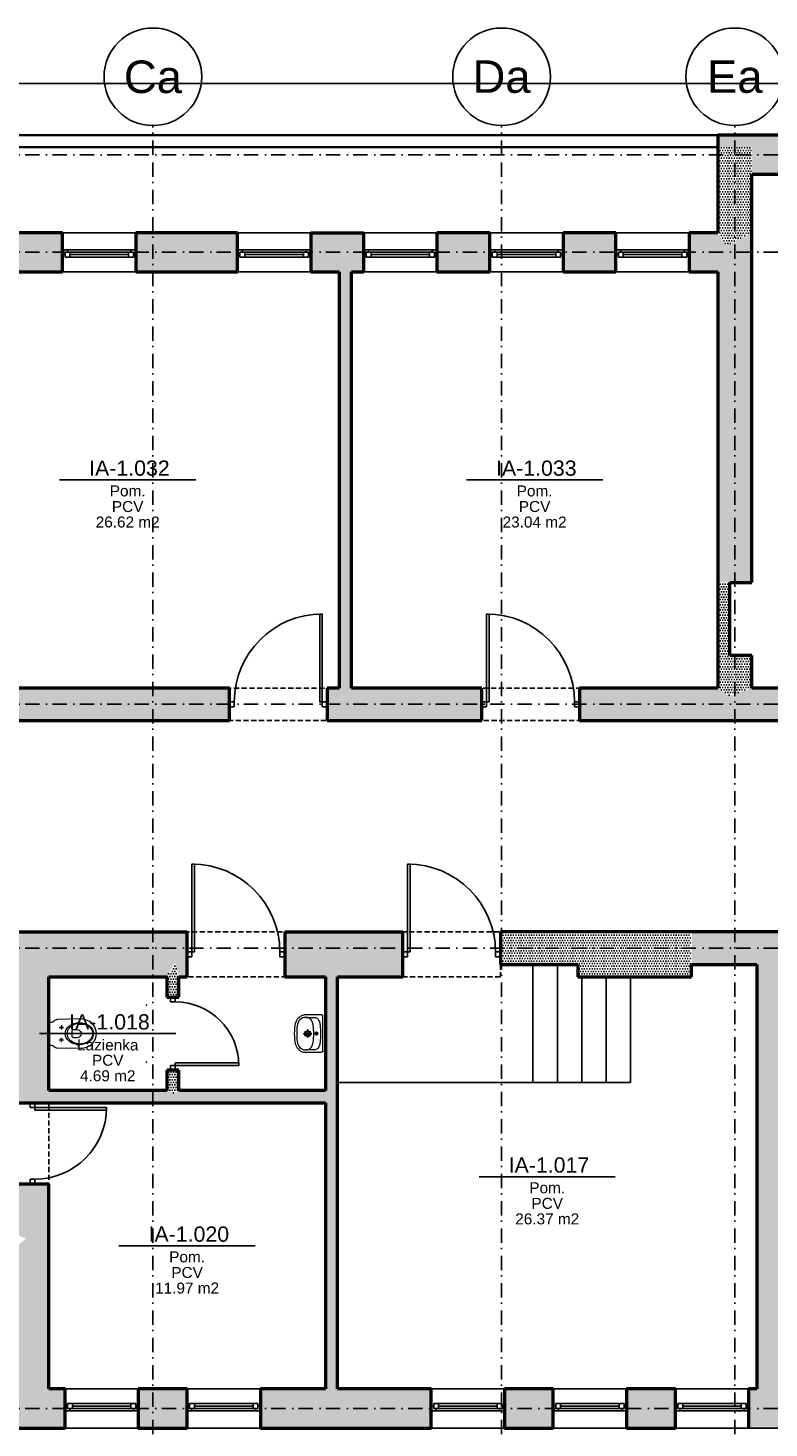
# Model space of a CAD drawing. Header units: millimetres. Extents: x 489 to 7736, y 461 to 5981.
# Tile 25 of 62: x 1476 to 2387, y 4220 to 5942. Entities that reach past the tile are written whole.
import ezdxf
from ezdxf.enums import TextEntityAlignment as Align

# ---------------------------------------------------------------- set-up
doc = ezdxf.new("R2010")
doc.units = ezdxf.units.MM
doc.linetypes.add('DOT___DASHED', pattern=[33.523888, 17.638888, -8.819444, 0.01, -7.055556])
doc.linetypes.add('HIDDEN', pattern=[9.525, 6.35, -3.175])
for name, color, linetype in [('WK-Drzwi IST', 8, 'Continuous'), ('WK-EtykPom', 161, 'Continuous'), ('WK-Okna', 143, 'Continuous'), ('WK-Opisy', 143, 'Continuous'), ('WK-Otwory', 9, 'Continuous'), ('WK-Schody', 254, 'Continuous'), ('WK-Siatka', 240, 'DOT___DASHED'), ('WK-Ściany', 7, 'Continuous')]:
    doc.layers.add(name, color=color, linetype=linetype)
doc.layers.add('WK-INSTALACJE WODKAN', color=170, linetype='Continuous', lineweight=5)
doc.layers.add('WK-Pomieszczenia', color=173, linetype='Continuous', plot=False)
doc.styles.add('Arial', font='micross.ttf', dxfattribs={"width": 0.9})
pattern_1 = [(2e-11, (699.431, 930.084), (1.5875, 3.175), [0, -3.175])]
pattern_2 = [(360, (699.431, 930.084), (1.5875, 3.175), [0, -3.175])]
pattern_3 = [(0, (699.431, 930.084), (1.5875, 3.175), [0, -3.175])]

# ---------------------------------------------------------------- blocks, each defined once
blk = doc.blocks.new('J50a')
for p, q in [((20.9, 0), (-20.9, 0)), ((-23, -2.1), (-23, -21)), ((-20, -21), (-20, -10.2)), ((2.5, -7.7), (-2.5, -7.7)), ((0, -10.1), (0, -5.2)), ((0, -24), (0, -13.5)), ((20, -10.2), (20, -21)), ((23, -21), (23, -2.1)), ((-5.3, -18.7), (5.3, -18.7))]:
    blk.add_line(p, q)
at = {"flags": 128}
for points in [[(-20.9, 0, 0.056329), (-22.2, -0.1, 0.274623), (-22.8, -0.7, 0.078029), (-23, -2.1, 0.987626)], [(20.9, 0, -0.056329), (22.2, -0.1, -0.274623), (22.8, -0.7, -0.078029), (23, -2.1, -0.987626)], [(-20, -10.2, -0.104891), (-19.5, -7.9, -0.153237), (-17.1, -5.3, -0.096443), (-12.1, -3.6, -0.04719), (-3.1, -3), (-2.7, -3, 0.009116), (2.7, -3), (3.1, -3, -0.053543), (12.9, -3.7, -0.091574), (17.4, -5.5, -0.166964), (19.7, -8.4, -0.062926), (20, -10.2, -1.040135)], [(-23, -21, 0.111521), (-21.8, -26.3, 0.123014), (-17.6, -31.3, 0.141312), (-7.1, -34.8, 0.026087), (7.1, -34.8, 0.141312), (17.6, -31.3, 0.123014), (21.8, -26.3, 0.111521), (23, -21)]]:
    blk.add_lwpolyline(points, format="xyb", dxfattribs=at)
blk.add_lwpolyline([(13.8, -30.3, 0.212121), (19.3, -24.8, 0.157769), (19.7, -18.5, 0.270169), (14.8, -13, 0.074819), (6, -11.4), (6, -11.4), (2.2, -11.2), (-2.2, -11.2), (-6, -11.4), (-6, -11.4, 0.074819), (-14.8, -13, 0.270169), (-19.7, -18.5, 0.157769), (-19.3, -24.8, 0.212121), (-13.8, -30.3, 0.110292), (-5, -32), (0, -32), (5, -32, 0.110292)], format="xyb", close=True, dxfattribs=at)
for centre, radius in [((0, -18.7), 3.78), ((0, -18.7), 2.33), ((0, -7.7), 1.73)]:
    blk.add_circle(centre, radius)
blk = doc.blocks.new('J20A')
at = {"color": 8}
for p, q in [((-10.5, -15.5), (-5, -15.5)), ((-7.7, -12.8), (-7.7, -18.1)), ((10.5, -15.5), (5, -15.5)), ((7.7, -12.8), (7.7, -18.1))]:
    blk.add_line(p, q, dxfattribs=at)
for points in [[(0, 0), (-13.2, 0, 0.361499), (-14, -0.7), (-14, -2, -0.113832), (-14.7, -4.9), (-16.1, -6.9, 0.160391), (-17.5, -10.3, -9.743295)], [(0, 0), (13.2, 0, -0.361499), (14, -0.7), (14, -2, 0.113832), (14.7, -4.9), (16.1, -6.9, -0.160391), (17.5, -10.3, 9.743295)], [(-17.5, -10.3), (-18, -38.9, 0.215306), (-11.3, -54.4, 0.363764), (11.3, -54.4, 0.215307), (18, -38.9), (17.5, -10.3)]]:
    blk.add_lwpolyline(points, format="xyb")
for points in [[(-9.3, -24.9, -0.495421), (9.3, -24.9, -0.34834), (9.3, -50.3, -0.494226), (-9.3, -50.3, -0.347612)], [(-12.8, -37.6, -0.225934), (-6.5, -24.9, -0.33442), (6.5, -24.9, -0.225682), (12.8, -37.6, -0.205421), (8.2, -50.3, -0.442489), (-8.2, -50.3, -0.205423)], [(-2.9, -28.8), (2.9, -28.8, -0.480655), (5, -31), (5, -34.7, -0.244457), (2.5, -39.1, -0.328114), (-2.5, -39.1, -0.243111), (-5, -34.8), (-5, -31, -0.480295), (-2.9, -28.8)]]:
    blk.add_lwpolyline(points, format="xyb", close=True)
for centre in [(-7.7, -15.5), (7.7, -15.5)]:
    blk.add_circle(centre, 1.15, dxfattribs=at)
for p in [(-35, 0), (35, 0), (-35, -120), (35, -120)]:
    blk.add_point(p)
blk = doc.blocks.new('WK_Pow_tag_01_50')
at = {"color": 0, "linetype": 'ByBlock'}
blk.add_line((-2.789, 0), (2.789, 0), dxfattribs=at)
at = {"color": 0, "linetype": 'ByBlock', "style": 'Arial'}
for tag, height, p in [('POWIERZCHNIE:NUMERAUTO', 0.625, (0.071, 0.482)), ('POWIERZCHNIE:NAZWA', 0.45, (0, -0.455)), ('POWIERZCHNIE_WYKOŃCZENIE:POSADZKA', 0.45, (0, -1.091)), ('POWIERZCHNIE_STYL:POWOBLICZ', 0.45, (0, -1.728))]:
    blk.add_attdef(tag, text='', height=height, dxfattribs=at).set_placement(p, align=Align.MIDDLE)
blk = doc.blocks.new('BubbleDef')
at = {"color": 0, "linetype": 'Continuous'}
blk.add_circle((0, 0), 1.5, dxfattribs=at)
at = {"color": 0, "linetype": 'Continuous', "style": 'Arial'}
blk.add_attdef('LABEL', text='', height=1, dxfattribs=at).set_placement((0, 0), align=Align.MIDDLE)

msp = doc.modelspace()

# ---------------------------------------------------------------- hatches: boundary and pattern name
at = {"layer": 'WK-Ściany', "linetype": 'Continuous', "lineweight": -3}
h = msp.add_hatch(dxfattribs=at)
h.set_pattern_fill('DOTS', color=253, scale=2, style=0)
h.set_pattern_definition([(2e-11, (699.431, 930.084), (1.5875, 3.175), [0, -3.175])])
h.paths.add_polyline_path([(2841.68, 5761.81), (2883.68, 5809.81), (2323.68, 5809.81), (2323.68, 5794.81), (2365.68, 5794.81), (2365.68, 5761.81)], flags=0)
h = msp.add_hatch(dxfattribs=at)
h.set_pattern_fill('DOTS', color=253, scale=2, style=0)
h.set_pattern_definition(pattern_2)
h.paths.add_polyline_path([(2323.68, 5689.81), (2333.68, 5673.81), (2365.68, 5689.81), (2365.68, 5761.81), (2365.68, 5794.81), (2323.68, 5794.81)], flags=0)
h = msp.add_hatch(dxfattribs=at)
h.set_pattern_fill('DOTS', color=253, scale=2, style=0)
h.set_pattern_definition(pattern_1)
h.paths.add_polyline_path([(1873.68, 5689.81), (1868.68, 5656.56), (1873.68, 5641.81), (1888.68, 5641.81), (1888.68, 5689.81)], flags=0)
h.paths.add_polyline_path([(1978.68, 5689.81), (1978.68, 5641.81), (2043.68, 5641.81), (2043.68, 5689.81)], flags=0)
h.paths.add_polyline_path([(2133.68, 5689.81), (2133.68, 5641.81), (2198.68, 5641.81), (2198.68, 5689.81)], flags=0)
h.paths.add_polyline_path([(2288.68, 5689.81), (2288.68, 5641.81), (2323.68, 5641.81), (2333.68, 5673.81), (2323.68, 5689.81)], flags=0)
h.paths.add_polyline_path([(1338.68, 5689.81), (1333.68, 5656.56), (1338.68, 5641.81), (1363.68, 5641.81), (1363.68, 5689.81)], flags=0)
h.paths.add_polyline_path([(1453.68, 5689.81), (1453.68, 5641.81), (1518.68, 5641.81), (1518.68, 5689.81)], flags=0)
h.paths.add_polyline_path([(1608.68, 5689.81), (1608.68, 5641.81), (1733.68, 5641.81), (1733.68, 5689.81)], flags=0)
h.paths.add_polyline_path([(1823.68, 5689.81), (1823.68, 5641.81), (1858.68, 5641.81), (1868.68, 5656.56), (1873.68, 5689.81)], flags=0)
h.paths.add_polyline_path([(1076.68, 5689.81), (1085.68, 5655.56), (1103.68, 5641.81), (1323.68, 5641.81), (1333.68, 5656.56), (1338.68, 5689.81)], flags=0)
h.paths.add_polyline_path([(673.68, 5689.81), (721.68, 5641.81), (736.68, 5641.81), (736.68, 5689.81)], flags=0)
h.paths.add_polyline_path([(736.68, 5641.81), (1076.68, 5641.81), (1085.68, 5655.56), (1076.68, 5689.81), (736.68, 5689.81)], flags=0)
h = msp.add_hatch(dxfattribs=at)
h.set_pattern_fill('DOTS', color=253, scale=2, style=0)
h.set_pattern_definition(pattern_2)
h.paths.add_polyline_path([(2323.68, 5259.81), (2338.68, 5259.81), (2365.68, 5259.81), (2365.68, 5689.81), (2333.68, 5673.81), (2323.68, 5641.81)], flags=0)
h = msp.add_hatch(dxfattribs=at)
h.set_pattern_fill('DOTS', color=253, scale=2, style=0)
h.set_pattern_definition([(360, (699.431, 930.084), (1.5875, 3.175), [0, -3.175])])
h.paths.add_polyline_path([(1873.68, 5641.81), (1868.68, 5656.56), (1858.68, 5641.81), (1858.68, 5129.81), (1868.68, 5117.73), (1873.68, 5129.81)], flags=0)
h = msp.add_hatch(dxfattribs=at)
h.set_pattern_fill('DOTS', color=253, scale=2, style=0)
h.set_pattern_definition(pattern_2)
h.paths.add_polyline_path([(2323.68, 5169.81), (2338.68, 5169.81), (2338.68, 5259.81), (2323.68, 5259.81)], flags=0)
h = msp.add_hatch(dxfattribs=at)
h.set_pattern_fill('DOTS', color=253, scale=2, style=0)
h.set_pattern_definition(pattern_2)
h.paths.add_polyline_path([(2323.68, 5129.81), (2337.68, 5119.98), (2365.68, 5129.81), (2365.68, 5169.81), (2338.68, 5169.81), (2323.68, 5169.81)], flags=0)
h = msp.add_hatch(dxfattribs=at)
h.set_pattern_fill('DOTS', color=253, scale=2, style=0)
h.set_pattern_definition(pattern_2)
h.paths.add_polyline_path([(3918.68, 5089.81), (3918.68, 5114.81), (3918.68, 5129.81), (3903.68, 5129.81), (3890.35, 5119.81), (3903.68, 5089.81)], flags=0)
h.paths.add_polyline_path([(3903.68, 5089.81), (3890.35, 5119.81), (3863.68, 5129.81), (3563.68, 5129.81), (3563.68, 5089.81)], flags=0)
h.paths.add_polyline_path([(3453.68, 5089.81), (3453.68, 5129.81), (3393.68, 5129.81), (3388.68, 5117.73), (3393.68, 5089.81)], flags=0)
h.paths.add_polyline_path([(3393.68, 5089.81), (3388.68, 5117.73), (3378.68, 5129.81), (3188.68, 5129.81), (3178.68, 5117.73), (3173.68, 5089.81)], flags=0)
h.paths.add_polyline_path([(3173.68, 5089.81), (3178.68, 5117.73), (3173.68, 5129.81), (2883.68, 5129.81), (2869.68, 5119.98), (2883.68, 5089.81)], flags=0)
h.paths.add_polyline_path([(2883.68, 5089.81), (2869.68, 5119.98), (2841.68, 5129.81), (2791.68, 5129.81), (2791.68, 5089.81)], flags=0)
h.paths.add_polyline_path([(2671.68, 5089.81), (2671.68, 5129.81), (2365.68, 5129.81), (2337.68, 5119.98), (2323.68, 5089.81)], flags=0)
h.paths.add_polyline_path([(2323.68, 5089.81), (2337.68, 5119.98), (2323.68, 5129.81), (2153.68, 5129.81), (2153.68, 5089.81)], flags=0)
h.paths.add_polyline_path([(2033.68, 5089.81), (2033.68, 5129.81), (1873.68, 5129.81), (1868.68, 5117.73), (1873.68, 5089.81)], flags=0)
h.paths.add_polyline_path([(1873.68, 5089.81), (1868.68, 5117.73), (1858.68, 5129.81), (1843.68, 5129.81), (1843.68, 5089.81)], flags=0)
h.paths.add_polyline_path([(1723.68, 5089.81), (1723.68, 5129.81), (1338.68, 5129.81), (1333.68, 5117.73), (1338.68, 5089.81)], flags=0)
h.paths.add_polyline_path([(1076.68, 5089.81), (1090.18, 5109.81), (1076.68, 5129.81), (1021.68, 5129.81), (1021.68, 5089.81)], flags=0)
h.paths.add_polyline_path([(811.68, 5089.81), (811.68, 5129.81), (721.68, 5129.81), (709.02, 5103.14), (721.68, 5089.81)], flags=0)
h.paths.add_polyline_path([(1338.68, 5089.81), (1333.68, 5117.73), (1323.68, 5129.81), (1281.68, 5129.81), (1286.68, 5101.89), (1296.68, 5089.81)], flags=0)
h.paths.add_polyline_path([(1281.68, 5089.81), (1286.68, 5101.89), (1281.68, 5129.81), (1103.68, 5129.81), (1090.18, 5109.81), (1103.68, 5089.81)], flags=0)
h = msp.add_hatch(dxfattribs=at)
h.set_pattern_fill('DOTS', color=253, scale=2, style=0)
h.set_pattern_definition(pattern_1)
h.paths.add_polyline_path([(1856.68, 4829.81), (1851.68, 4791.89), (1856.68, 4774.81), (1936.68, 4774.81), (1936.68, 4829.81)], flags=0)
h.paths.add_polyline_path([(721.68, 4829.81), (710.27, 4811.48), (721.68, 4774.81), (766.68, 4774.81), (766.68, 4829.81)], flags=0)
h.paths.add_polyline_path([(886.68, 4829.81), (886.68, 4774.81), (986.68, 4774.81), (996.68, 4791.89), (1001.68, 4829.81)], flags=0)
h.paths.add_polyline_path([(1001.68, 4829.81), (996.68, 4791.89), (1001.68, 4774.81), (1076.68, 4774.81), (1085.68, 4813.73), (1076.68, 4829.81)], flags=0)
h.paths.add_polyline_path([(1103.68, 4829.81), (1085.68, 4813.73), (1076.68, 4774.81), (1211.68, 4774.81), (1257.93, 4801.37), (1281.68, 4829.81)], flags=0)
h.paths.add_polyline_path([(1296.68, 4829.81), (1257.93, 4801.37), (1241.68, 4774.81), (1311.68, 4774.81), (1311.68, 4829.81)], flags=0)
h.paths.add_polyline_path([(1431.68, 4829.81), (1431.68, 4774.81), (1461.68, 4774.81), (1488.35, 4789.81), (1501.68, 4829.81)], flags=0)
h.paths.add_polyline_path([(1501.68, 4829.81), (1488.35, 4789.81), (1501.68, 4774.81), (1646.68, 4774.81), (1656.68, 4791.89), (1661.68, 4829.81)], flags=0)
h.paths.add_polyline_path([(1661.68, 4829.81), (1656.68, 4791.89), (1661.68, 4774.81), (1671.68, 4774.81), (1671.68, 4829.81)], flags=0)
h.paths.add_polyline_path([(1791.68, 4829.81), (1791.68, 4774.81), (1841.68, 4774.81), (1851.68, 4791.89), (1856.68, 4829.81)], flags=0)
h = msp.add_hatch(dxfattribs=at)
h.set_pattern_fill('DOTS', color=253, scale=2, style=0)
h.set_pattern_definition(pattern_3)
h.paths.add_polyline_path([(2056.68, 4829.81), (2056.68, 4789.81), (2151.68, 4789.81), (2151.68, 4829.81)], flags=0)
h = msp.add_hatch(dxfattribs=at)
h.set_pattern_fill('DOTS', color=253, scale=2, style=0)
h.set_pattern_definition(pattern_3)
h.paths.add_polyline_path([(2151.68, 4774.81), (2291.68, 4774.81), (2291.68, 4789.81), (2291.68, 4829.81), (2151.68, 4829.81), (2151.68, 4789.81)], flags=0)
h = msp.add_hatch(dxfattribs=at)
h.set_pattern_fill('DOTS', color=253, scale=2, style=0)
h.set_pattern_definition(pattern_1)
h.paths.add_polyline_path([(2291.68, 4829.81), (2291.68, 4789.81), (2371.68, 4789.81), (2391.68, 4800.64), (2401.68, 4789.81), (2671.68, 4789.81), (2671.68, 4829.81)], flags=0)
h.paths.add_polyline_path([(2791.68, 4829.81), (2791.68, 4789.81), (2966.68, 4789.81), (2984.6, 4792.31), (2996.68, 4804.81), (2996.68, 4829.81)], flags=0)
h = msp.add_hatch(dxfattribs=at)
h.set_pattern_fill('DOTS', color=253, scale=2, style=0)
h.set_pattern_definition([(2e-12, (699.431, 930.084), (1.5875, 3.175), [0, -3.175])])
h.paths.add_polyline_path([(1461.68, 4267.81), (1488.35, 4255.14), (1501.68, 4267.81), (1501.68, 4457.81), (1473.77, 4452.81), (1461.68, 4442.81)], flags=0)
h.paths.add_polyline_path([(1461.68, 4457.81), (1473.77, 4452.81), (1501.68, 4457.81), (1501.68, 4519.81), (1461.68, 4519.81)], flags=0)
h.paths.add_polyline_path([(1461.68, 4619.81), (1501.68, 4634.81), (1501.68, 4774.81), (1488.35, 4789.81), (1461.68, 4774.81)], flags=0)
h = msp.add_hatch(dxfattribs=at)
h.set_pattern_fill('DOTS', color=253, scale=2, style=0)
h.set_pattern_definition([(2e-12, (699.431, 930.084), (1.5875, 3.175), [0, -3.175])])
h.paths.add_polyline_path([(1646.68, 4634.81), (1656.68, 4631.06), (1661.68, 4634.81), (1661.68, 4659.81), (1646.68, 4659.81)], flags=0)
h.paths.add_polyline_path([(1646.68, 4749.81), (1661.68, 4749.81), (1661.68, 4774.81), (1656.68, 4791.89), (1646.68, 4774.81)], flags=0)
h = msp.add_hatch(dxfattribs=at)
h.set_pattern_fill('DOTS', color=253, scale=2, style=0)
h.set_pattern_definition([(2e-12, (699.431, 930.084), (1.5875, 3.175), [0, -3.175])])
h.paths.add_polyline_path([(1841.68, 4267.81), (1851.68, 4253.06), (1856.68, 4267.81), (1856.68, 4634.81), (1845.43, 4629.81), (1841.68, 4619.81)], flags=0)
h.paths.add_polyline_path([(1841.68, 4634.81), (1845.43, 4629.81), (1856.68, 4634.81), (1856.68, 4774.81), (1851.68, 4791.89), (1841.68, 4774.81)], flags=0)
h = msp.add_hatch(dxfattribs=at)
h.set_pattern_fill('DOTS', color=253, scale=2, style=0)
h.set_pattern_definition([(2e-12, (699.431, 930.084), (1.5875, 3.175), [0, -3.175])])
h.paths.add_polyline_path([(2371.68, 4267.81), (2391.68, 4254.31), (2401.68, 4267.81), (2401.68, 4789.81), (2391.68, 4800.64), (2371.68, 4789.81)], flags=0)
h = msp.add_hatch(dxfattribs=at)
h.set_pattern_fill('DOTS', color=253, scale=2, style=0)
h.set_pattern_definition(pattern_3)
h.paths.add_polyline_path([(1501.68, 4634.81), (1461.68, 4619.81), (1661.68, 4619.81), (1656.68, 4631.06), (1646.68, 4634.81)], flags=0)
h.paths.add_polyline_path([(1661.68, 4634.81), (1656.68, 4631.06), (1661.68, 4619.81), (1841.68, 4619.81), (1845.43, 4629.81), (1841.68, 4634.81)], flags=0)
h = msp.add_hatch(dxfattribs=at)
h.set_pattern_fill('DOTS', color=253, scale=2, angle=360, style=0)
h.set_pattern_definition([(360, (699.431, 930.084), (1.5875, 3.175), [0, -3.175])])
h.paths.add_polyline_path([(2996.68, 4267.81), (2986.68, 4254.31), (2966.68, 4267.81), (2946.68, 4267.81), (2946.68, 4219.81), (3021.68, 4219.81), (3021.68, 4267.81)], flags=0)
h.paths.add_polyline_path([(3111.68, 4267.81), (3111.68, 4219.81), (3171.68, 4219.81), (3171.68, 4267.81)], flags=0)
h.paths.add_polyline_path([(3261.68, 4267.81), (3261.68, 4219.81), (3471.68, 4219.81), (3471.68, 4267.81), (3336.68, 4267.81), (3296.68, 4256.81), (3276.68, 4267.81)], flags=0)
h.paths.add_polyline_path([(3561.68, 4267.81), (3561.68, 4219.81), (3621.68, 4219.81), (3621.68, 4267.81)], flags=0)
h.paths.add_polyline_path([(3711.68, 4267.81), (3711.68, 4219.81), (3921.68, 4219.81), (3921.68, 4267.81)], flags=0)
h.paths.add_polyline_path([(4011.68, 4267.81), (4011.68, 4219.81), (4071.68, 4219.81), (4071.68, 4267.81)], flags=0)
h.paths.add_polyline_path([(4161.68, 4267.81), (4161.68, 4219.81), (4371.68, 4219.81), (4371.68, 4267.81), (4293.68, 4267.81), (4283.68, 4253.06), (4278.68, 4267.81)], flags=0)
h.paths.add_polyline_path([(2401.68, 4267.81), (2391.68, 4254.31), (2371.68, 4267.81), (2361.68, 4267.81), (2361.68, 4219.81), (2556.68, 4219.81), (2556.68, 4267.81)], flags=0)
h.paths.add_polyline_path([(2646.68, 4267.81), (2646.68, 4219.81), (2706.68, 4219.81), (2706.68, 4267.81)], flags=0)
h.paths.add_polyline_path([(2796.68, 4267.81), (2796.68, 4219.81), (2856.68, 4219.81), (2856.68, 4267.81)], flags=0)
h.paths.add_polyline_path([(1856.68, 4267.81), (1851.68, 4253.06), (1841.68, 4267.81), (1761.68, 4267.81), (1761.68, 4219.81), (1971.68, 4219.81), (1971.68, 4267.81)], flags=0)
h.paths.add_polyline_path([(2061.68, 4267.81), (2061.68, 4219.81), (2121.68, 4219.81), (2121.68, 4267.81)], flags=0)
h.paths.add_polyline_path([(2211.68, 4267.81), (2211.68, 4219.81), (2271.68, 4219.81), (2271.68, 4267.81)], flags=0)
h.paths.add_polyline_path([(1501.68, 4267.81), (1488.35, 4255.14), (1461.68, 4267.81), (1346.68, 4267.81), (1346.68, 4219.81), (1521.68, 4219.81), (1521.68, 4267.81)], flags=0)
h.paths.add_polyline_path([(1611.68, 4267.81), (1611.68, 4219.81), (1671.68, 4219.81), (1671.68, 4267.81)], flags=0)
h.paths.add_polyline_path([(1241.68, 4267.81), (1231.68, 4254.31), (1211.68, 4267.81), (1211.68, 4267.81), (1001.68, 4267.81), (996.68, 4253.06), (986.68, 4267.81), (866.68, 4267.81), (866.68, 4219.81), (893.68, 4219.81), (909.68, 4231.81), (941.68, 4219.81), (1135.68, 4219.81), (1151.68, 4231.81), (1183.68, 4219.81), (1216.68, 4219.81), (1223.35, 4234.14), (1236.68, 4219.81), (1256.68, 4219.81), (1256.68, 4267.81)], flags=0)
h.paths.add_polyline_path([(721.68, 4267.81), (673.68, 4219.81), (776.68, 4219.81), (776.68, 4267.81)], flags=0)
h.paths.add_polyline_path([(4461.68, 4267.81), (4461.68, 4219.81), (4551.68, 4219.81), (4551.68, 4253.81), (4551.68, 4257.8), (4551.68, 4257.8), (4551.68, 4267.81), (4503.68, 4267.81)], flags=0)

# ---------------------------------------------------------------- linework, layer by layer
at = {"layer": 'WK-Drzwi IST', "color": 8, "linetype": 'Continuous', "lineweight": -3}
for points in [[(1837.68, 5112.81), (1834.68, 5112.81), (1834.68, 5220.81), (1837.68, 5220.81)], [(2039.68, 5112.81), (2042.68, 5112.81), (2042.68, 5220.81), (2039.68, 5220.81)], [(1729.68, 5106.81), (1723.68, 5106.81), (1723.68, 5112.81), (1729.68, 5112.81)], [(1837.68, 5106.81), (1843.68, 5106.81), (1843.68, 5112.81), (1837.68, 5112.81)], [(2039.68, 5106.81), (2033.68, 5106.81), (2033.68, 5112.81), (2039.68, 5112.81)], [(2147.68, 5106.81), (2153.68, 5106.81), (2153.68, 5112.81), (2147.68, 5112.81)], [(1677.68, 4805.31), (1680.68, 4805.31), (1680.68, 4913.31), (1677.68, 4913.31)], [(1942.68, 4805.31), (1945.68, 4805.31), (1945.68, 4913.31), (1942.68, 4913.31)], [(1677.68, 4799.31), (1671.68, 4799.31), (1671.68, 4805.31), (1677.68, 4805.31)], [(1785.68, 4799.31), (1791.68, 4799.31), (1791.68, 4805.31), (1785.68, 4805.31)], [(1942.68, 4799.31), (1936.68, 4799.31), (1936.68, 4805.31), (1942.68, 4805.31)], [(2050.68, 4799.31), (2056.68, 4799.31), (2056.68, 4805.31), (2050.68, 4805.31)], [(1651.18, 4743.81), (1651.18, 4749.81), (1657.18, 4749.81), (1657.18, 4743.81)], [(1657.18, 4665.81), (1657.18, 4668.81), (1735.18, 4668.81), (1735.18, 4665.81)], [(1651.18, 4665.81), (1651.18, 4659.81), (1657.18, 4659.81), (1657.18, 4665.81)], [(1478.68, 4613.81), (1478.68, 4619.81), (1484.68, 4619.81), (1484.68, 4613.81)], [(1484.68, 4613.81), (1484.68, 4610.81), (1572.68, 4610.81), (1572.68, 4613.81)], [(1478.68, 4525.81), (1478.68, 4519.81), (1484.68, 4519.81), (1484.68, 4525.81)]]:
    msp.add_lwpolyline(points, close=True, dxfattribs=at)
at = {"layer": 'WK-Drzwi IST', "color": 8, "linetype": 'Continuous', "lineweight": -3, "extrusion": (0, 0, -1)}
for centre, radius, start, end in [((-1837.68, 5112.81), 108, 0, 90), ((-1657.18, 4665.81), 78, 90, 180)]:
    msp.add_arc(centre, radius, start, end, dxfattribs=at)
at = {"layer": 'WK-Drzwi IST', "color": 8, "linetype": 'Continuous', "lineweight": -3}
for centre, radius, start, end in [((2039.68, 5112.81), 108, 0, 90), ((1677.68, 4805.31), 108, 0, 90), ((1942.68, 4805.31), 108, 0, 90), ((1484.68, 4613.81), 88, 270, 0)]:
    msp.add_arc(centre, radius, start, end, dxfattribs=at)
at = {"layer": 'WK-Okna', "color": 143, "linetype": 'Continuous', "lineweight": -3}
for p, q in [((1518.68, 5689.81), (1608.68, 5689.81)), ((1733.68, 5689.81), (1823.68, 5689.81)), ((1888.68, 5689.81), (1978.68, 5689.81)), ((2043.68, 5689.81), (2133.68, 5689.81)), ((2198.68, 5689.81), (2288.68, 5689.81)), ((1524.68, 5668.81), (1602.68, 5668.81)), ((1527.68, 5659.81), (1527.68, 5665.81)), ((1599.68, 5659.81), (1599.68, 5665.81)), ((1739.68, 5668.81), (1817.68, 5668.81)), ((1742.68, 5659.81), (1742.68, 5665.81)), ((1814.68, 5659.81), (1814.68, 5665.81)), ((1894.68, 5668.81), (1972.68, 5668.81)), ((1897.68, 5659.81), (1897.68, 5665.81)), ((1969.68, 5659.81), (1969.68, 5665.81)), ((2049.68, 5668.81), (2127.68, 5668.81)), ((2052.68, 5659.81), (2052.68, 5665.81)), ((2124.68, 5659.81), (2124.68, 5665.81)), ((2204.68, 5668.81), (2282.68, 5668.81)), ((2207.68, 5659.81), (2207.68, 5665.81)), ((2279.68, 5659.81), (2279.68, 5665.81)), ((1527.68, 5662.81), (1599.68, 5662.81)), ((1742.68, 5662.81), (1814.68, 5662.81)), ((1897.68, 5662.81), (1969.68, 5662.81)), ((2052.68, 5662.81), (2124.68, 5662.81)), ((2207.68, 5662.81), (2279.68, 5662.81)), ((1518.68, 5641.81), (1608.68, 5641.81)), ((1733.68, 5641.81), (1823.68, 5641.81)), ((1888.68, 5641.81), (1978.68, 5641.81)), ((2043.68, 5641.81), (2133.68, 5641.81)), ((2198.68, 5641.81), (2288.68, 5641.81)), ((1521.68, 4267.81), (1611.68, 4267.81)), ((1671.68, 4267.81), (1761.68, 4267.81)), ((1971.68, 4267.81), (2061.68, 4267.81)), ((2121.68, 4267.81), (2211.68, 4267.81)), ((2271.68, 4267.81), (2361.68, 4267.81)), ((1527.68, 4240.81), (1605.68, 4240.81)), ((1530.68, 4249.81), (1530.68, 4243.81)), ((1530.68, 4246.81), (1602.68, 4246.81)), ((1602.68, 4249.81), (1602.68, 4243.81)), ((1677.68, 4240.81), (1755.68, 4240.81)), ((1680.68, 4249.81), (1680.68, 4243.81)), ((1680.68, 4246.81), (1752.68, 4246.81)), ((1752.68, 4249.81), (1752.68, 4243.81)), ((1977.68, 4240.81), (2055.68, 4240.81)), ((1980.68, 4249.81), (1980.68, 4243.81)), ((1980.68, 4246.81), (2052.68, 4246.81)), ((2052.68, 4249.81), (2052.68, 4243.81)), ((2127.68, 4240.81), (2205.68, 4240.81)), ((2130.68, 4249.81), (2130.68, 4243.81)), ((2130.68, 4246.81), (2202.68, 4246.81)), ((2202.68, 4249.81), (2202.68, 4243.81)), ((2277.68, 4240.81), (2355.68, 4240.81)), ((2280.68, 4249.81), (2280.68, 4243.81)), ((2280.68, 4246.81), (2352.68, 4246.81)), ((2352.68, 4249.81), (2352.68, 4243.81)), ((1521.68, 4219.81), (1611.68, 4219.81)), ((1671.68, 4219.81), (1761.68, 4219.81)), ((1971.68, 4219.81), (2061.68, 4219.81)), ((2121.68, 4219.81), (2211.68, 4219.81)), ((2271.68, 4219.81), (2361.68, 4219.81))]:
    msp.add_line(p, q, dxfattribs=at)
for points in [[(1524.68, 5668.81), (1518.68, 5668.81), (1518.68, 5662.81), (1521.68, 5662.81), (1521.68, 5665.81), (1524.68, 5665.81)], [(1521.68, 5659.81), (1521.68, 5665.81), (1605.68, 5665.81), (1605.68, 5659.81)], [(1602.68, 5668.81), (1608.68, 5668.81), (1608.68, 5662.81), (1605.68, 5662.81), (1605.68, 5665.81), (1602.68, 5665.81)], [(1739.68, 5668.81), (1733.68, 5668.81), (1733.68, 5662.81), (1736.68, 5662.81), (1736.68, 5665.81), (1739.68, 5665.81)], [(1736.68, 5659.81), (1736.68, 5665.81), (1820.68, 5665.81), (1820.68, 5659.81)], [(1817.68, 5668.81), (1823.68, 5668.81), (1823.68, 5662.81), (1820.68, 5662.81), (1820.68, 5665.81), (1817.68, 5665.81)], [(1894.68, 5668.81), (1888.68, 5668.81), (1888.68, 5662.81), (1891.68, 5662.81), (1891.68, 5665.81), (1894.68, 5665.81)], [(1891.68, 5659.81), (1891.68, 5665.81), (1975.68, 5665.81), (1975.68, 5659.81)], [(1972.68, 5668.81), (1978.68, 5668.81), (1978.68, 5662.81), (1975.68, 5662.81), (1975.68, 5665.81), (1972.68, 5665.81)], [(2049.68, 5668.81), (2043.68, 5668.81), (2043.68, 5662.81), (2046.68, 5662.81), (2046.68, 5665.81), (2049.68, 5665.81)], [(2046.68, 5659.81), (2046.68, 5665.81), (2130.68, 5665.81), (2130.68, 5659.81)], [(2127.68, 5668.81), (2133.68, 5668.81), (2133.68, 5662.81), (2130.68, 5662.81), (2130.68, 5665.81), (2127.68, 5665.81)], [(2204.68, 5668.81), (2198.68, 5668.81), (2198.68, 5662.81), (2201.68, 5662.81), (2201.68, 5665.81), (2204.68, 5665.81)], [(2201.68, 5659.81), (2201.68, 5665.81), (2285.68, 5665.81), (2285.68, 5659.81)], [(2282.68, 5668.81), (2288.68, 5668.81), (2288.68, 5662.81), (2285.68, 5662.81), (2285.68, 5665.81), (2282.68, 5665.81)], [(1527.68, 4240.81), (1521.68, 4240.81), (1521.68, 4246.81), (1524.68, 4246.81), (1524.68, 4243.81), (1527.68, 4243.81)], [(1524.68, 4249.81), (1524.68, 4243.81), (1608.68, 4243.81), (1608.68, 4249.81)], [(1605.68, 4240.81), (1611.68, 4240.81), (1611.68, 4246.81), (1608.68, 4246.81), (1608.68, 4243.81), (1605.68, 4243.81)], [(1677.68, 4240.81), (1671.68, 4240.81), (1671.68, 4246.81), (1674.68, 4246.81), (1674.68, 4243.81), (1677.68, 4243.81)], [(1674.68, 4249.81), (1674.68, 4243.81), (1758.68, 4243.81), (1758.68, 4249.81)], [(1755.68, 4240.81), (1761.68, 4240.81), (1761.68, 4246.81), (1758.68, 4246.81), (1758.68, 4243.81), (1755.68, 4243.81)], [(1977.68, 4240.81), (1971.68, 4240.81), (1971.68, 4246.81), (1974.68, 4246.81), (1974.68, 4243.81), (1977.68, 4243.81)], [(1974.68, 4249.81), (1974.68, 4243.81), (2058.68, 4243.81), (2058.68, 4249.81)], [(2055.68, 4240.81), (2061.68, 4240.81), (2061.68, 4246.81), (2058.68, 4246.81), (2058.68, 4243.81), (2055.68, 4243.81)], [(2127.68, 4240.81), (2121.68, 4240.81), (2121.68, 4246.81), (2124.68, 4246.81), (2124.68, 4243.81), (2127.68, 4243.81)], [(2124.68, 4249.81), (2124.68, 4243.81), (2208.68, 4243.81), (2208.68, 4249.81)], [(2205.68, 4240.81), (2211.68, 4240.81), (2211.68, 4246.81), (2208.68, 4246.81), (2208.68, 4243.81), (2205.68, 4243.81)], [(2277.68, 4240.81), (2271.68, 4240.81), (2271.68, 4246.81), (2274.68, 4246.81), (2274.68, 4243.81), (2277.68, 4243.81)], [(2274.68, 4249.81), (2274.68, 4243.81), (2358.68, 4243.81), (2358.68, 4249.81)], [(2355.68, 4240.81), (2361.68, 4240.81), (2361.68, 4246.81), (2358.68, 4246.81), (2358.68, 4243.81), (2355.68, 4243.81)]]:
    msp.add_lwpolyline(points, close=True, dxfattribs=at)
at = {"layer": 'WK-Opisy', "ltscale": 1.3}
msp.add_lwpolyline([(673.68, 5873.08), (5813.68, 5873.08)], dxfattribs=at)
at = {"layer": 'WK-Opisy'}
msp.add_lwpolyline([(673.68, 5689.81), (673.68, 4219.81), (893.68, 4219.81), (1183.68, 4219.81), (4553.68, 4219.8), (4553.68, 3218.31), (5747.68, 3218.31), (5747.68, 4239.81), (5813.68, 4239.81), (5813.68, 4787.81), (5813.68, 5739.81), (4493.68, 5739.81), (4493.68, 5691.81), (2883.68, 5689.81), (2883.68, 5809.81), (2323.68, 5809.81), (2323.68, 5689.81)], close=True, dxfattribs=at)
at = {"layer": 'WK-Otwory', "color": 9, "linetype": 'HIDDEN', "lineweight": -3}
for p, q in [((1518.68, 5689.81), (1608.68, 5689.81)), ((1733.68, 5689.81), (1823.68, 5689.81)), ((1888.68, 5689.81), (1978.68, 5689.81)), ((2043.68, 5689.81), (2133.68, 5689.81)), ((2198.68, 5689.81), (2288.68, 5689.81)), ((1518.68, 5641.81), (1608.68, 5641.81)), ((1733.68, 5641.81), (1823.68, 5641.81)), ((1888.68, 5641.81), (1978.68, 5641.81)), ((2043.68, 5641.81), (2133.68, 5641.81)), ((2198.68, 5641.81), (2288.68, 5641.81)), ((1611.68, 4267.81), (1521.68, 4267.81)), ((1761.68, 4267.81), (1671.68, 4267.81)), ((2061.68, 4267.81), (1971.68, 4267.81)), ((2211.68, 4267.81), (2121.68, 4267.81)), ((2361.68, 4267.81), (2271.68, 4267.81)), ((1611.68, 4219.81), (1521.68, 4219.81)), ((1761.68, 4219.81), (1671.68, 4219.81)), ((2061.68, 4219.81), (1971.68, 4219.81)), ((2211.68, 4219.81), (2121.68, 4219.81))]:
    msp.add_line(p, q, dxfattribs=at)
at = {"layer": 'WK-Otwory', "color": 9, "linetype": 'Continuous', "lineweight": -3}
for p, q in [((1518.68, 5689.81), (1518.68, 5641.81)), ((1608.68, 5689.81), (1608.68, 5641.81)), ((1733.68, 5689.81), (1733.68, 5641.81)), ((1823.68, 5689.81), (1823.68, 5641.81)), ((1888.68, 5689.81), (1888.68, 5641.81)), ((1978.68, 5689.81), (1978.68, 5641.81)), ((2043.68, 5689.81), (2043.68, 5641.81)), ((2133.68, 5689.81), (2133.68, 5641.81)), ((2198.68, 5689.81), (2198.68, 5641.81)), ((2288.68, 5689.81), (2288.68, 5641.81)), ((1521.68, 4219.81), (1521.68, 4267.81)), ((1611.68, 4219.81), (1611.68, 4267.81)), ((1671.68, 4219.81), (1671.68, 4267.81)), ((1761.68, 4219.81), (1761.68, 4267.81)), ((1971.68, 4219.81), (1971.68, 4267.81)), ((2061.68, 4219.81), (2061.68, 4267.81)), ((2121.68, 4219.81), (2121.68, 4267.81)), ((2211.68, 4219.81), (2211.68, 4267.81)), ((2271.68, 4219.81), (2271.68, 4267.81)), ((2361.68, 4219.81), (2361.68, 4267.81))]:
    msp.add_line(p, q, dxfattribs=at)
at = {"layer": 'WK-Pomieszczenia', "color": 173, "linetype": 'HIDDEN', "lineweight": -3}
for p, q in [((2365.68, 5259.81), (2365.68, 5761.81)), ((2841.68, 5761.81), (2365.68, 5761.81)), ((1858.68, 5641.81), (1338.68, 5641.81)), ((1858.68, 5129.81), (1858.68, 5641.81)), ((2323.68, 5641.81), (1873.68, 5641.81)), ((1873.68, 5641.81), (1873.68, 5129.81)), ((2323.68, 5129.81), (2323.68, 5641.81)), ((2365.68, 5259.81), (2338.68, 5259.81)), ((2338.68, 5259.81), (2338.68, 5169.81)), ((2338.68, 5169.81), (2365.68, 5169.81)), ((2365.68, 5169.81), (2365.68, 5129.81)), ((1338.68, 5129.81), (1858.68, 5129.81)), ((1873.68, 5129.81), (2323.68, 5129.81)), ((2365.68, 5129.81), (2841.68, 5129.81)), ((4566.68, 5089.81), (1296.68, 5089.81)), ((1296.68, 4829.81), (4566.68, 4829.81)), ((2151.68, 4789.81), (2056.68, 4789.81)), ((2056.68, 4789.81), (2056.68, 4774.81)), ((2151.68, 4774.81), (2151.68, 4789.81)), ((2371.68, 4789.81), (2291.68, 4789.81)), ((2291.68, 4789.81), (2291.68, 4774.81)), ((2371.68, 4267.81), (2371.68, 4789.81)), ((1646.68, 4774.81), (1501.68, 4774.81)), ((1501.68, 4774.81), (1501.68, 4634.81)), ((1646.68, 4749.81), (1646.68, 4774.81)), ((1841.68, 4774.81), (1661.68, 4774.81)), ((1661.68, 4774.81), (1661.68, 4749.81)), ((1841.68, 4634.81), (1841.68, 4774.81)), ((2056.68, 4774.81), (1856.68, 4774.81)), ((1856.68, 4267.81), (1856.68, 4774.81)), ((2291.68, 4774.81), (2151.68, 4774.81)), ((1661.68, 4749.81), (1646.68, 4749.81)), ((1646.68, 4634.81), (1646.68, 4659.81)), ((1646.68, 4659.81), (1661.68, 4659.81)), ((1661.68, 4659.81), (1661.68, 4634.81)), ((1501.68, 4634.81), (1646.68, 4634.81)), ((1661.68, 4634.81), (1841.68, 4634.81)), ((1501.68, 4619.81), (1841.68, 4619.81)), ((1501.68, 4267.81), (1501.68, 4619.81)), ((1841.68, 4267.81), (1841.68, 4619.81)), ((1501.68, 4267.81), (1841.68, 4267.81)), ((1856.68, 4267.81), (2371.68, 4267.81))]:
    msp.add_line(p, q, dxfattribs=at)
at = {"layer": 'WK-Schody', "ltscale": 0.5}
for p, q in [((2096.68, 4644.81), (2096.68, 4789.81)), ((2126.68, 4644.81), (2126.68, 4789.81)), ((2156.68, 4644.81), (2156.68, 4774.81)), ((2186.68, 4644.81), (2186.68, 4774.81))]:
    msp.add_line(p, q, dxfattribs=at)
msp.add_lwpolyline([(1856.68, 4644.81), (2216.68, 4644.81), (2216.68, 4774.81)], dxfattribs=at)
at = {"layer": 'WK-Siatka', "color": 240, "linetype": 'DOT___DASHED', "lineweight": -3}
for p, q in [((1629.68, 5785.65), (1629.68, 5821.53)), ((2058.1, 5785.65), (2058.1, 5821.53)), ((2344.68, 5785.65), (2344.68, 5821.53)), ((699.43, 5785.65), (5789.68, 5785.65)), ((1629.68, 3640.81), (1629.68, 5785.65)), ((2058.1, 3640.81), (2058.1, 5785.65)), ((2344.68, 3640.81), (2344.68, 5785.65)), ((699.43, 5665.81), (5789.68, 5665.81)), ((699.43, 5109.81), (5789.68, 5109.81)), ((699.43, 4809.81), (5789.68, 4809.81)), ((699.43, 4243.81), (5789.68, 4243.81))]:
    msp.add_line(p, q, dxfattribs=at)
at = {"layer": 'WK-Ściany', "color": 7, "linetype": 'Continuous', "lineweight": 35}
for p, q in [((2323.68, 5809.81), (721.68, 5809.81)), ((2323.68, 5794.81), (2323.68, 5809.81)), ((736.68, 5794.81), (2323.68, 5794.81))]:
    msp.add_line(p, q, dxfattribs=at)
at = {"layer": 'WK-Ściany', "color": 7, "linetype": 'Continuous', "lineweight": 50}
for p, q in [((2883.68, 5809.81), (2323.68, 5809.81)), ((2323.68, 5809.81), (2323.68, 5794.81)), ((2323.68, 5794.81), (2323.68, 5689.81)), ((2365.68, 5689.81), (2365.68, 5761.81)), ((2365.68, 5761.81), (2841.68, 5761.81)), ((1518.68, 5689.81), (1453.68, 5689.81)), ((1518.68, 5641.81), (1518.68, 5689.81)), ((1608.68, 5689.81), (1608.68, 5641.81)), ((1733.68, 5689.81), (1608.68, 5689.81)), ((1733.68, 5641.81), (1733.68, 5689.81)), ((1823.68, 5689.81), (1823.68, 5641.81)), ((1823.68, 5689.81), (1888.68, 5689.81)), ((1888.68, 5641.81), (1888.68, 5689.81)), ((1978.68, 5689.81), (1978.68, 5641.81)), ((2043.68, 5689.81), (1978.68, 5689.81)), ((2043.68, 5641.81), (2043.68, 5689.81)), ((2133.68, 5689.81), (2133.68, 5641.81)), ((2198.68, 5689.81), (2133.68, 5689.81)), ((2198.68, 5641.81), (2198.68, 5689.81)), ((2288.68, 5689.81), (2288.68, 5641.81)), ((2323.68, 5689.81), (2288.68, 5689.81)), ((2365.68, 5259.81), (2365.68, 5689.81)), ((1453.68, 5641.81), (1518.68, 5641.81)), ((1608.68, 5641.81), (1733.68, 5641.81)), ((1823.68, 5641.81), (1858.68, 5641.81)), ((1858.68, 5641.81), (1858.68, 5129.81)), ((1873.68, 5641.81), (1888.68, 5641.81)), ((1873.68, 5129.81), (1873.68, 5641.81)), ((1978.68, 5641.81), (2043.68, 5641.81)), ((2133.68, 5641.81), (2198.68, 5641.81)), ((2288.68, 5641.81), (2323.68, 5641.81)), ((2323.68, 5641.81), (2323.68, 5259.81)), ((2323.68, 5259.81), (2323.68, 5169.81)), ((2338.68, 5169.81), (2338.68, 5259.81)), ((2338.68, 5259.81), (2365.68, 5259.81)), ((2323.68, 5169.81), (2323.68, 5129.81)), ((2365.68, 5169.81), (2338.68, 5169.81)), ((2365.68, 5129.81), (2365.68, 5169.81)), ((1723.68, 5129.81), (1338.68, 5129.81)), ((1723.68, 5089.81), (1723.68, 5129.81)), ((1858.68, 5129.81), (1843.68, 5129.81)), ((1843.68, 5129.81), (1843.68, 5089.81)), ((2033.68, 5129.81), (1873.68, 5129.81)), ((2033.68, 5089.81), (2033.68, 5129.81)), ((2323.68, 5129.81), (2153.68, 5129.81)), ((2153.68, 5129.81), (2153.68, 5089.81)), ((2671.68, 5129.81), (2365.68, 5129.81)), ((1296.68, 5089.81), (1723.68, 5089.81)), ((1843.68, 5089.81), (2033.68, 5089.81)), ((2153.68, 5089.81), (2671.68, 5089.81)), ((1431.68, 4829.81), (1671.68, 4829.81)), ((1671.68, 4774.81), (1671.68, 4829.81)), ((1791.68, 4829.81), (1791.68, 4774.81)), ((1791.68, 4829.81), (1936.68, 4829.81)), ((1936.68, 4774.81), (1936.68, 4829.81)), ((2056.68, 4829.81), (2056.68, 4789.81)), ((2151.68, 4829.81), (2056.68, 4829.81)), ((2291.68, 4829.81), (2151.68, 4829.81)), ((2671.68, 4829.81), (2291.68, 4829.81)), ((2056.68, 4789.81), (2151.68, 4789.81)), ((2151.68, 4789.81), (2151.68, 4774.81)), ((2291.68, 4789.81), (2371.68, 4789.81)), ((2291.68, 4774.81), (2291.68, 4789.81)), ((2371.68, 4789.81), (2371.68, 4267.81)), ((1501.68, 4774.81), (1646.68, 4774.81)), ((1501.68, 4634.81), (1501.68, 4774.81)), ((1646.68, 4774.81), (1646.68, 4749.81)), ((1661.68, 4774.81), (1671.68, 4774.81)), ((1661.68, 4749.81), (1661.68, 4774.81)), ((1791.68, 4774.81), (1841.68, 4774.81)), ((1841.68, 4774.81), (1841.68, 4634.81)), ((1856.68, 4774.81), (1936.68, 4774.81)), ((1856.68, 4267.81), (1856.68, 4774.81)), ((2151.68, 4774.81), (2291.68, 4774.81)), ((1646.68, 4749.81), (1661.68, 4749.81)), ((1661.68, 4659.81), (1646.68, 4659.81)), ((1646.68, 4659.81), (1646.68, 4634.81)), ((1661.68, 4634.81), (1661.68, 4659.81)), ((1646.68, 4634.81), (1501.68, 4634.81)), ((1841.68, 4634.81), (1661.68, 4634.81)), ((1461.68, 4619.81), (1841.68, 4619.81)), ((1841.68, 4619.81), (1841.68, 4267.81)), ((1501.68, 4519.81), (1461.68, 4519.81)), ((1501.68, 4267.81), (1501.68, 4519.81)), ((1521.68, 4267.81), (1501.68, 4267.81)), ((1521.68, 4219.81), (1521.68, 4267.81)), ((1611.68, 4267.81), (1611.68, 4219.81)), ((1671.68, 4267.81), (1611.68, 4267.81)), ((1671.68, 4219.81), (1671.68, 4267.81)), ((1841.68, 4267.81), (1761.68, 4267.81)), ((1761.68, 4267.81), (1761.68, 4219.81)), ((1971.68, 4267.81), (1856.68, 4267.81)), ((1971.68, 4219.81), (1971.68, 4267.81)), ((2061.68, 4267.81), (2061.68, 4219.81)), ((2121.68, 4267.81), (2061.68, 4267.81)), ((2121.68, 4219.81), (2121.68, 4267.81)), ((2211.68, 4267.81), (2211.68, 4219.81)), ((2271.68, 4267.81), (2211.68, 4267.81)), ((2271.68, 4219.81), (2271.68, 4267.81)), ((2371.68, 4267.81), (2361.68, 4267.81)), ((2361.68, 4267.81), (2361.68, 4219.81)), ((1346.68, 4219.81), (1521.68, 4219.81)), ((1611.68, 4219.81), (1671.68, 4219.81)), ((1761.68, 4219.81), (1971.68, 4219.81)), ((2061.68, 4219.81), (2121.68, 4219.81)), ((2211.68, 4219.81), (2271.68, 4219.81))]:
    msp.add_line(p, q, dxfattribs=at)

# ---------------------------------------------------------------- block references
at = {"layer": 'WK-EtykPom', "color": 161, "linetype": 'Continuous', "lineweight": -3, "ltscale": 1.3, "xscale": 30, "yscale": 30, "zscale": 40}
for p, values in [((1598.68, 5385.81), {'POWIERZCHNIE_WYKOŃCZENIE:POSADZKA': 'PCV', 'POWIERZCHNIE:NUMERAUTO': 'IA-1.032', 'POWIERZCHNIE:NAZWA': 'Pom.', 'POWIERZCHNIE_STYL:POWOBLICZ': '26.62 m2'}), ((2098.68, 5385.81), {'POWIERZCHNIE_WYKOŃCZENIE:POSADZKA': 'PCV', 'POWIERZCHNIE:NUMERAUTO': 'IA-1.033', 'POWIERZCHNIE:NAZWA': 'Pom.', 'POWIERZCHNIE_STYL:POWOBLICZ': '23.04 m2'}), ((1574.18, 4704.81), {'POWIERZCHNIE_WYKOŃCZENIE:POSADZKA': 'PCV', 'POWIERZCHNIE:NUMERAUTO': 'IA-1.018', 'POWIERZCHNIE:NAZWA': 'Łazienka', 'POWIERZCHNIE_STYL:POWOBLICZ': '4.69 m2'}), ((2114.18, 4528.81), {'POWIERZCHNIE_WYKOŃCZENIE:POSADZKA': 'PCV', 'POWIERZCHNIE:NUMERAUTO': 'IA-1.017', 'POWIERZCHNIE:NAZWA': 'Pom.', 'POWIERZCHNIE_STYL:POWOBLICZ': '26.37 m2'}), ((1671.68, 4443.81), {'POWIERZCHNIE_WYKOŃCZENIE:POSADZKA': 'PCV', 'POWIERZCHNIE:NUMERAUTO': 'IA-1.020', 'POWIERZCHNIE:NAZWA': 'Pom.', 'POWIERZCHNIE_STYL:POWOBLICZ': '11.97 m2'})]:
    msp.add_blockref('WK_Pow_tag_01_50', p, dxfattribs=at).add_auto_attribs(values)
at = {"layer": 'WK-INSTALACJE WODKAN', "color": 170, "linetype": 'Continuous', "lineweight": 5}
for name, p, rotation in [('J20A', (1501.68, 4704.81), 89.9999999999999), ('J50a', (1838.43, 4704.81), 269.9999999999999)]:
    msp.add_blockref(name, p, dxfattribs=dict(at, rotation=rotation))
at = {"layer": 'WK-Siatka', "color": 240, "linetype": 'DOT___DASHED', "lineweight": -3, "ltscale": 1.3, "xscale": 40, "yscale": 40, "zscale": 40}
for p, values in [((1629.68, 5881.53), {'LABEL': 'Ca'}), ((2058.1, 5881.53), {'LABEL': 'Da'}), ((2344.68, 5881.53), {'LABEL': 'Ea'})]:
    msp.add_blockref('BubbleDef', p, dxfattribs=at).add_auto_attribs(values)

doc.saveas('drawing.dxf')
